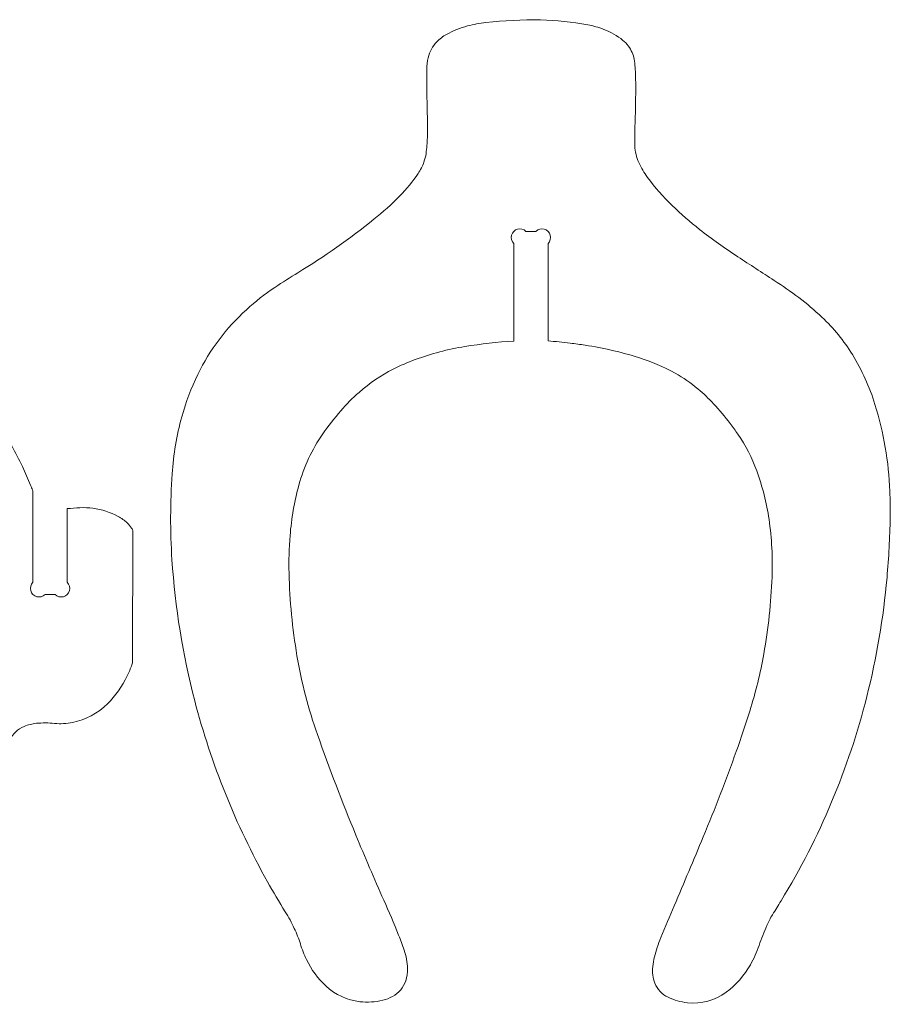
# Model space of a CAD drawing. Header units: centimetres. Extents: x -10 to 15.9, y -10.7 to 11.5.
# Tile 41 of 47: x -0.3 to 2.7, y 8.2 to 11.5. Entities that reach past the tile are written whole.
import ezdxf

# ---------------------------------------------------------------- set-up
doc = ezdxf.new("R2010")
doc.units = ezdxf.units.CM
doc.header["$MEASUREMENT"] = 0
doc.layers.add('Layer 1', color=7, linetype='Continuous')

msp = doc.modelspace()

# ---------------------------------------------------------------- linework, layer by layer
at = {"layer": 'Layer 1', "color": 18, "lineweight": 9}
for points, knots in [([(1.49814, 10.44386), (1.49814, 10.44386), (1.49814, 10.77283), (1.49814, 10.77283), (1.49814, 10.77283), (1.50545, 10.78014), (1.50831, 10.79081), (1.50563, 10.8008), (1.50563, 10.8008), (1.50295, 10.81079), (1.49515, 10.8186), (1.48515, 10.82128), (1.48515, 10.82128), (1.47516, 10.82395), (1.4645, 10.8211), (1.45718, 10.81378), (1.45718, 10.81378), (1.45718, 10.81378), (1.42325, 10.81378), (1.42325, 10.81378), (1.42325, 10.81378), (1.41594, 10.8211), (1.40528, 10.82395), (1.39528, 10.82128), (1.39528, 10.82128), (1.38529, 10.8186), (1.37748, 10.81079), (1.37481, 10.8008), (1.37481, 10.8008), (1.37213, 10.79081), (1.37498, 10.78014), (1.3823, 10.77283), (1.3823, 10.77283), (1.3823, 10.77283), (1.38229, 10.44339), (1.38229, 10.44339), (1.38229, 10.44339), (1.327, 10.43981), (1.27191, 10.43356), (1.21721, 10.42467), (1.21721, 10.42467), (1.16016, 10.4154), (1.10414, 10.40074), (1.04986, 10.38087), (1.04986, 10.38087), (1.02435, 10.37154), (0.99942, 10.3607), (0.97519, 10.34842), (0.97519, 10.34842), (0.9336, 10.32733), (0.89491, 10.301), (0.86003, 10.27005), (0.86003, 10.27005), (0.83813, 10.25061), (0.81749, 10.22981), (0.79823, 10.20777), (0.79823, 10.20777), (0.77641, 10.1828), (0.75601, 10.15664), (0.73712, 10.1294), (0.73712, 10.1294), (0.70073, 10.07693), (0.67356, 10.01865), (0.65676, 9.95705), (0.65676, 9.95705), (0.64153, 9.90114), (0.63155, 9.84395), (0.62698, 9.78618), (0.62698, 9.78618), (0.62362, 9.74385), (0.62246, 9.70137), (0.6235, 9.65891), (0.6235, 9.65891), (0.62577, 9.56564), (0.63472, 9.47267), (0.65028, 9.38069), (0.65028, 9.38069), (0.66562, 9.29006), (0.68873, 9.20093), (0.71937, 9.11426), (0.71937, 9.11426), (0.75977, 8.99997), (0.8031, 8.88674), (0.84931, 8.77467), (0.84931, 8.77467), (0.87966, 8.70109), (0.91101, 8.62793), (0.94337, 8.55521), (0.94337, 8.55521), (0.96079, 8.51605), (0.97751, 8.47658), (0.9935, 8.43682), (0.9935, 8.43682), (1.00023, 8.42009), (1.00654, 8.4032), (1.01243, 8.38616), (1.01243, 8.38616), (1.01927, 8.36633), (1.02299, 8.34555), (1.02345, 8.32458), (1.02345, 8.32458), (1.02376, 8.31042), (1.02172, 8.2963), (1.01742, 8.2828), (1.01742, 8.2828), (1.01019, 8.26008), (0.99437, 8.24107), (0.97336, 8.2298), (0.97336, 8.2298), (0.96286, 8.22418), (0.9517, 8.21991), (0.94013, 8.21709), (0.94013, 8.21709), (0.9148, 8.21092), (0.88858, 8.20927), (0.86268, 8.2122), (0.86268, 8.2122), (0.81997, 8.21704), (0.77994, 8.23551), (0.74852, 8.26484), (0.74852, 8.26484), (0.72114, 8.29041), (0.69868, 8.32082), (0.6823, 8.35451), (0.6823, 8.35451), (0.67404, 8.37149), (0.66713, 8.38908), (0.66163, 8.40713), (0.66163, 8.40713), (0.65613, 8.42518), (0.6493, 8.4428), (0.64121, 8.45985), (0.64121, 8.45985), (0.63211, 8.479), (0.62194, 8.49762), (0.61074, 8.51562), (0.61074, 8.51562), (0.58995, 8.54903), (0.56995, 8.58292), (0.55076, 8.61727), (0.55076, 8.61727), (0.44325, 8.80968), (0.36066, 9.01504), (0.30503, 9.22831), (0.30503, 9.22831), (0.26432, 9.38436), (0.23857, 9.54395), (0.22813, 9.70488), (0.22813, 9.70488), (0.22188, 9.80134), (0.22207, 9.89812), (0.22869, 9.99456), (0.22869, 9.99456), (0.23316, 10.05976), (0.24407, 10.12437), (0.26126, 10.18743), (0.26126, 10.18743), (0.27471, 10.2368), (0.29282, 10.2848), (0.31534, 10.33075), (0.31534, 10.33075), (0.35575, 10.41326), (0.41143, 10.4874), (0.47939, 10.54922), (0.47939, 10.54922), (0.50961, 10.57672), (0.54186, 10.6019), (0.57587, 10.62454), (0.57587, 10.62454), (0.60145, 10.64158), (0.62736, 10.65813), (0.65358, 10.67418), (0.65358, 10.67418), (0.74282, 10.72881), (0.82853, 10.78897), (0.91023, 10.85434), (0.91023, 10.85434), (0.94084, 10.87883), (0.96991, 10.90517), (0.99729, 10.93321), (0.99729, 10.93321), (1.02018, 10.95666), (1.04095, 10.98208), (1.05936, 11.00918), (1.05936, 11.00918), (1.0675, 11.02116), (1.0741, 11.03411), (1.07901, 11.04773), (1.07901, 11.04773), (1.08239, 11.05709), (1.08478, 11.06677), (1.08616, 11.07663), (1.08616, 11.07663), (1.08866, 11.09451), (1.09015, 11.11252), (1.09061, 11.13057), (1.09061, 11.13057), (1.09129, 11.15746), (1.09123, 11.18435), (1.09044, 11.21123), (1.09044, 11.21123), (1.08897, 11.26113), (1.0885, 11.31107), (1.08903, 11.361), (1.08903, 11.361), (1.08917, 11.37421), (1.09066, 11.38737), (1.09349, 11.40027), (1.09349, 11.40027), (1.09788, 11.42034), (1.10784, 11.43876), (1.12221, 11.45343), (1.12221, 11.45343), (1.13204, 11.46346), (1.14324, 11.47204), (1.15548, 11.47893), (1.15548, 11.47893), (1.17775, 11.49146), (1.20157, 11.50104), (1.22631, 11.50743), (1.22631, 11.50743), (1.24668, 11.5127), (1.2674, 11.5165), (1.28831, 11.51883), (1.28831, 11.51883), (1.34955, 11.52563), (1.41116, 11.52852), (1.47276, 11.52749), (1.47276, 11.52749), (1.52623, 11.5266), (1.57954, 11.5212), (1.6321, 11.51134), (1.6321, 11.51134), (1.65068, 11.50785), (1.66892, 11.5027), (1.68659, 11.49594), (1.68659, 11.49594), (1.70989, 11.48704), (1.73163, 11.47446), (1.75097, 11.45871), (1.75097, 11.45871), (1.76445, 11.44772), (1.77521, 11.43375), (1.78239, 11.4179), (1.78239, 11.4179), (1.78566, 11.41067), (1.78791, 11.40301), (1.78906, 11.39516), (1.78906, 11.39516), (1.79175, 11.3768), (1.79335, 11.35829), (1.79384, 11.33974), (1.79384, 11.33974), (1.79437, 11.31962), (1.7945, 11.29948), (1.79423, 11.27935), (1.79423, 11.27935), (1.79365, 11.2365), (1.79266, 11.19365), (1.79128, 11.15081), (1.79128, 11.15081), (1.79075, 11.13469), (1.79081, 11.11856), (1.79144, 11.10245), (1.79144, 11.10245), (1.79221, 11.08291), (1.79674, 11.06371), (1.8048, 11.04589), (1.8048, 11.04589), (1.81277, 11.02825), (1.82262, 11.01153), (1.83418, 10.996), (1.83418, 10.996), (1.8593, 10.96226), (1.88708, 10.93058), (1.91725, 10.90126), (1.91725, 10.90126), (1.94674, 10.87258), (1.97777, 10.84553), (2.01018, 10.8202), (2.01018, 10.8202), (2.05187, 10.78763), (2.0949, 10.75682), (2.13917, 10.72786), (2.13917, 10.72786), (2.17993, 10.70119), (2.22077, 10.67466), (2.2617, 10.64826), (2.2617, 10.64826), (2.29017, 10.62989), (2.31796, 10.61047), (2.34499, 10.59004), (2.34499, 10.59004), (2.3722, 10.56947), (2.3983, 10.54746), (2.42316, 10.5241), (2.42316, 10.5241), (2.46302, 10.48666), (2.49768, 10.44404), (2.52622, 10.39739), (2.52622, 10.39739), (2.55843, 10.34472), (2.58402, 10.28826), (2.6024, 10.22931), (2.6024, 10.22931), (2.63204, 10.1342), (2.64898, 10.03557), (2.65277, 9.93601), (2.65277, 9.93601), (2.6539, 9.90633), (2.65421, 9.87662), (2.65371, 9.84692), (2.65371, 9.84692), (2.65258, 9.77931), (2.64902, 9.71175), (2.64304, 9.64439), (2.64304, 9.64439), (2.63102, 9.50879), (2.60822, 9.37434), (2.57489, 9.24235), (2.57489, 9.24235), (2.5135, 8.99924), (2.41581, 8.7667), (2.28521, 8.55267), (2.28521, 8.55267), (2.2757, 8.53709), (2.26614, 8.52156), (2.25652, 8.50605), (2.25652, 8.50605), (2.24921, 8.49427), (2.24274, 8.48198), (2.23716, 8.46928), (2.23716, 8.46928), (2.22752, 8.44733), (2.21882, 8.42498), (2.21107, 8.40229), (2.21107, 8.40229), (2.2033, 8.37957), (2.19343, 8.35762), (2.18158, 8.33673), (2.18158, 8.33673), (2.16101, 8.30049), (2.13314, 8.26889), (2.09974, 8.24396), (2.09974, 8.24396), (2.06235, 8.21603), (2.01569, 8.20338), (1.96931, 8.20857), (1.96931, 8.20857), (1.94647, 8.21113), (1.92419, 8.21744), (1.90339, 8.22723), (1.90339, 8.22723), (1.88312, 8.23677), (1.8672, 8.25364), (1.85884, 8.27443), (1.85884, 8.27443), (1.85166, 8.29232), (1.84924, 8.31178), (1.85184, 8.33089), (1.85184, 8.33089), (1.85484, 8.3529), (1.85994, 8.37458), (1.86708, 8.39562), (1.86708, 8.39562), (1.87084, 8.40673), (1.87494, 8.41772), (1.87936, 8.42858), (1.87936, 8.42858), (1.89401, 8.4646), (1.90898, 8.50049), (1.92427, 8.53624), (1.92427, 8.53624), (1.95736, 8.61359), (1.99005, 8.69111), (2.02235, 8.7688), (2.02235, 8.7688), (2.06197, 8.86409), (2.09916, 8.96037), (2.13388, 9.05756), (2.13388, 9.05756), (2.14997, 9.10262), (2.16523, 9.14797), (2.17963, 9.1936), (2.17963, 9.1936), (2.19964, 9.25701), (2.21549, 9.32165), (2.22708, 9.38712), (2.22708, 9.38712), (2.24224, 9.47277), (2.25152, 9.55934), (2.25486, 9.64625), (2.25486, 9.64625), (2.25736, 9.71139), (2.2539, 9.7766), (2.24452, 9.8411), (2.24452, 9.8411), (2.2364, 9.8969), (2.22255, 9.95171), (2.20319, 10.00467), (2.20319, 10.00467), (2.18714, 10.04855), (2.16569, 10.09026), (2.13932, 10.12883), (2.13932, 10.12883), (2.13098, 10.14102), (2.12231, 10.15299), (2.11333, 10.16471), (2.11333, 10.16471), (2.09569, 10.18772), (2.07703, 10.20991), (2.05737, 10.23122), (2.05737, 10.23122), (2.04087, 10.24912), (2.02323, 10.26593), (2.00455, 10.28155), (2.00455, 10.28155), (1.98059, 10.30159), (1.9548, 10.31932), (1.92751, 10.33452), (1.92751, 10.33452), (1.88825, 10.35638), (1.84686, 10.37414), (1.80397, 10.38752), (1.80397, 10.38752), (1.74501, 10.40592), (1.68477, 10.41989), (1.62373, 10.42931), (1.62373, 10.42931), (1.60689, 10.43191), (1.59, 10.43419), (1.57308, 10.43615), (1.57308, 10.43615), (1.54813, 10.43904), (1.52315, 10.44161), (1.49814, 10.44386)], [0, 0, 0, 0, 0.0090909, 0.0090909, 0.0090909, 0.0090909, 0.0181818, 0.0181818, 0.0181818, 0.0181818, 0.0272727, 0.0272727, 0.0272727, 0.0272727, 0.0363636, 0.0363636, 0.0363636, 0.0363636, 0.0454545, 0.0454545, 0.0454545, 0.0454545, 0.0545455, 0.0545455, 0.0545455, 0.0545455, 0.0636364, 0.0636364, 0.0636364, 0.0636364, 0.0727273, 0.0727273, 0.0727273, 0.0727273, 0.0818182, 0.0818182, 0.0818182, 0.0818182, 0.0909091, 0.0909091, 0.0909091, 0.0909091, 0.1, 0.1, 0.1, 0.1, 0.1090909, 0.1090909, 0.1090909, 0.1090909, 0.1181818, 0.1181818, 0.1181818, 0.1181818, 0.1272727, 0.1272727, 0.1272727, 0.1272727, 0.1363636, 0.1363636, 0.1363636, 0.1363636, 0.1454545, 0.1454545, 0.1454545, 0.1454545, 0.1545455, 0.1545455, 0.1545455, 0.1545455, 0.1636364, 0.1636364, 0.1636364, 0.1636364, 0.1727273, 0.1727273, 0.1727273, 0.1727273, 0.1818182, 0.1818182, 0.1818182, 0.1818182, 0.1909091, 0.1909091, 0.1909091, 0.1909091, 0.2, 0.2, 0.2, 0.2, 0.2090909, 0.2090909, 0.2090909, 0.2090909, 0.2181818, 0.2181818, 0.2181818, 0.2181818, 0.2272727, 0.2272727, 0.2272727, 0.2272727, 0.2363636, 0.2363636, 0.2363636, 0.2363636, 0.2454545, 0.2454545, 0.2454545, 0.2454545, 0.2545455, 0.2545455, 0.2545455, 0.2545455, 0.2636364, 0.2636364, 0.2636364, 0.2636364, 0.2727273, 0.2727273, 0.2727273, 0.2727273, 0.2818182, 0.2818182, 0.2818182, 0.2818182, 0.2909091, 0.2909091, 0.2909091, 0.2909091, 0.3, 0.3, 0.3, 0.3, 0.3090909, 0.3090909, 0.3090909, 0.3090909, 0.3181818, 0.3181818, 0.3181818, 0.3181818, 0.3272727, 0.3272727, 0.3272727, 0.3272727, 0.3363636, 0.3363636, 0.3363636, 0.3363636, 0.3454545, 0.3454545, 0.3454545, 0.3454545, 0.3545455, 0.3545455, 0.3545455, 0.3545455, 0.3636364, 0.3636364, 0.3636364, 0.3636364, 0.3727273, 0.3727273, 0.3727273, 0.3727273, 0.3818182, 0.3818182, 0.3818182, 0.3818182, 0.3909091, 0.3909091, 0.3909091, 0.3909091, 0.4, 0.4, 0.4, 0.4, 0.4090909, 0.4090909, 0.4090909, 0.4090909, 0.4181818, 0.4181818, 0.4181818, 0.4181818, 0.4272727, 0.4272727, 0.4272727, 0.4272727, 0.4363636, 0.4363636, 0.4363636, 0.4363636, 0.4454545, 0.4454545, 0.4454545, 0.4454545, 0.4545455, 0.4545455, 0.4545455, 0.4545455, 0.4636364, 0.4636364, 0.4636364, 0.4636364, 0.4727273, 0.4727273, 0.4727273, 0.4727273, 0.4818182, 0.4818182, 0.4818182, 0.4818182, 0.4909091, 0.4909091, 0.4909091, 0.4909091, 0.5, 0.5, 0.5, 0.5, 0.5090909, 0.5090909, 0.5090909, 0.5090909, 0.5181818, 0.5181818, 0.5181818, 0.5181818, 0.5272727, 0.5272727, 0.5272727, 0.5272727, 0.5363636, 0.5363636, 0.5363636, 0.5363636, 0.5454545, 0.5454545, 0.5454545, 0.5454545, 0.5545455, 0.5545455, 0.5545455, 0.5545455, 0.5636364, 0.5636364, 0.5636364, 0.5636364, 0.5727273, 0.5727273, 0.5727273, 0.5727273, 0.5818182, 0.5818182, 0.5818182, 0.5818182, 0.5909091, 0.5909091, 0.5909091, 0.5909091, 0.6, 0.6, 0.6, 0.6, 0.6090909, 0.6090909, 0.6090909, 0.6090909, 0.6181818, 0.6181818, 0.6181818, 0.6181818, 0.6272727, 0.6272727, 0.6272727, 0.6272727, 0.6363636, 0.6363636, 0.6363636, 0.6363636, 0.6454545, 0.6454545, 0.6454545, 0.6454545, 0.6545455, 0.6545455, 0.6545455, 0.6545455, 0.6636364, 0.6636364, 0.6636364, 0.6636364, 0.6727273, 0.6727273, 0.6727273, 0.6727273, 0.6818182, 0.6818182, 0.6818182, 0.6818182, 0.6909091, 0.6909091, 0.6909091, 0.6909091, 0.7, 0.7, 0.7, 0.7, 0.7090909, 0.7090909, 0.7090909, 0.7090909, 0.7181818, 0.7181818, 0.7181818, 0.7181818, 0.7272727, 0.7272727, 0.7272727, 0.7272727, 0.7363636, 0.7363636, 0.7363636, 0.7363636, 0.7454545, 0.7454545, 0.7454545, 0.7454545, 0.7545455, 0.7545455, 0.7545455, 0.7545455, 0.7636364, 0.7636364, 0.7636364, 0.7636364, 0.7727273, 0.7727273, 0.7727273, 0.7727273, 0.7818182, 0.7818182, 0.7818182, 0.7818182, 0.7909091, 0.7909091, 0.7909091, 0.7909091, 0.8, 0.8, 0.8, 0.8, 0.8090909, 0.8090909, 0.8090909, 0.8090909, 0.8181818, 0.8181818, 0.8181818, 0.8181818, 0.8272727, 0.8272727, 0.8272727, 0.8272727, 0.8363636, 0.8363636, 0.8363636, 0.8363636, 0.8454545, 0.8454545, 0.8454545, 0.8454545, 0.8545455, 0.8545455, 0.8545455, 0.8545455, 0.8636364, 0.8636364, 0.8636364, 0.8636364, 0.8727273, 0.8727273, 0.8727273, 0.8727273, 0.8818182, 0.8818182, 0.8818182, 0.8818182, 0.8909091, 0.8909091, 0.8909091, 0.8909091, 0.9, 0.9, 0.9, 0.9, 0.9090909, 0.9090909, 0.9090909, 0.9090909, 0.9181818, 0.9181818, 0.9181818, 0.9181818, 0.9272727, 0.9272727, 0.9272727, 0.9272727, 0.9363636, 0.9363636, 0.9363636, 0.9363636, 0.9454545, 0.9454545, 0.9454545, 0.9454545, 0.9545455, 0.9545455, 0.9545455, 0.9545455, 0.9636364, 0.9636364, 0.9636364, 0.9636364, 0.9727273, 0.9727273, 0.9727273, 0.9727273, 0.9818182, 0.9818182, 0.9818182, 0.9818182, 1, 1, 1, 1]), ([(-2.6551, 9.87928), (-2.6551, 9.87928), (-2.65512, 9.63874), (-2.65512, 9.63874), (-2.65512, 9.63874), (-2.66243, 9.63143), (-2.66529, 9.62077), (-2.66261, 9.61077), (-2.66261, 9.61077), (-2.65994, 9.60078), (-2.65213, 9.59297), (-2.64214, 9.59029), (-2.64214, 9.59029), (-2.63214, 9.58762), (-2.62148, 9.59047), (-2.61416, 9.59779), (-2.61416, 9.59779), (-2.61416, 9.59779), (-2.58025, 9.59779), (-2.58025, 9.59779), (-2.58025, 9.59779), (-2.57293, 9.59047), (-2.56227, 9.58762), (-2.55227, 9.59029), (-2.55227, 9.59029), (-2.54228, 9.59297), (-2.53447, 9.60078), (-2.5318, 9.61078), (-2.5318, 9.61078), (-2.52912, 9.62077), (-2.53198, 9.63143), (-2.5393, 9.63875), (-2.5393, 9.63875), (-2.5393, 9.63875), (-2.53936, 9.91494), (-2.53936, 9.91494), (-2.53936, 9.91494), (-2.53936, 9.91494), (-2.51735, 9.95454), (-2.51735, 9.95454), (-2.51735, 9.95454), (-2.50705, 9.97329), (-2.49696, 9.99214), (-2.48707, 10.0111), (-2.48707, 10.0111), (-2.47717, 10.03006), (-2.4667, 10.04872), (-2.45567, 10.06705), (-2.45567, 10.06705), (-2.42105, 10.12457), (-2.38187, 10.17923), (-2.33851, 10.23049), (-2.33851, 10.23049), (-2.29671, 10.27991), (-2.25293, 10.32763), (-2.20727, 10.37352), (-2.20727, 10.37352), (-2.1771, 10.40384), (-2.14658, 10.43382), (-2.11573, 10.46345), (-2.11573, 10.46345), (-2.05842, 10.51849), (-2.00233, 10.57477), (-1.9475, 10.63228), (-1.9475, 10.63228), (-1.90152, 10.6805), (-1.85715, 10.73023), (-1.81445, 10.78139), (-1.81445, 10.78139), (-1.79251, 10.80769), (-1.77229, 10.83537), (-1.75391, 10.86427), (-1.75391, 10.86427), (-1.73905, 10.88763), (-1.7275, 10.91294), (-1.71959, 10.93948), (-1.71959, 10.93948), (-1.71387, 10.95866), (-1.7089, 10.97806), (-1.70469, 10.99763), (-1.70469, 10.99763), (-1.69185, 11.05727), (-1.67884, 11.11688), (-1.66565, 11.17646), (-1.66565, 11.17646), (-1.66258, 11.19034), (-1.65933, 11.20419), (-1.65591, 11.21799), (-1.65591, 11.21799), (-1.65477, 11.22261), (-1.65339, 11.22716), (-1.65179, 11.23163), (-1.65179, 11.23163), (-1.65032, 11.23572), (-1.64835, 11.23961), (-1.64593, 11.24322), (-1.64593, 11.24322), (-1.63814, 11.25481), (-1.62783, 11.2645), (-1.61578, 11.27157), (-1.61578, 11.27157), (-1.59796, 11.28202), (-1.57866, 11.28973), (-1.55855, 11.29446), (-1.55855, 11.29446), (-1.54117, 11.29854), (-1.52344, 11.30096), (-1.5056, 11.3017), (-1.5056, 11.3017), (-1.43859, 11.30448), (-1.37149, 11.30475), (-1.30446, 11.30251), (-1.30446, 11.30251), (-1.27337, 11.30147), (-1.24233, 11.29901), (-1.21146, 11.29515), (-1.21146, 11.29515), (-1.18845, 11.29228), (-1.16603, 11.28576), (-1.14507, 11.27584), (-1.14507, 11.27584), (-1.13021, 11.26882), (-1.11664, 11.25934), (-1.10492, 11.2478), (-1.10492, 11.2478), (-1.09141, 11.2345), (-1.08205, 11.21755), (-1.07798, 11.19903), (-1.07798, 11.19903), (-1.07674, 11.1934), (-1.07606, 11.18766), (-1.07596, 11.1819), (-1.07596, 11.1819), (-1.07553, 11.15891), (-1.07402, 11.13595), (-1.07142, 11.11311), (-1.07142, 11.11311), (-1.06473, 11.05421), (-1.0528, 10.99604), (-1.03578, 10.93926), (-1.03578, 10.93926), (-1.02693, 10.90975), (-1.01504, 10.88125), (-1.0003, 10.85421), (-1.0003, 10.85421), (-0.98565, 10.82734), (-0.96855, 10.80188), (-0.94921, 10.77816), (-0.94921, 10.77816), (-0.8997, 10.71744), (-0.84423, 10.66186), (-0.78359, 10.61224), (-0.78359, 10.61224), (-0.76676, 10.59846), (-0.74979, 10.58484), (-0.7327, 10.57139), (-0.7327, 10.57139), (-0.71561, 10.55793), (-0.69884, 10.54407), (-0.68241, 10.5298), (-0.68241, 10.5298), (-0.59375, 10.45282), (-0.51228, 10.3679), (-0.43903, 10.27613), (-0.43903, 10.27613), (-0.39204, 10.21726), (-0.34991, 10.15466), (-0.31306, 10.08897), (-0.31306, 10.08897), (-0.30036, 10.06633), (-0.28838, 10.04328), (-0.27715, 10.01987), (-0.27715, 10.01987), (-0.26717, 9.99907), (-0.25795, 9.97792), (-0.24949, 9.95646), (-0.24949, 9.95646), (-0.24728, 9.95086), (-0.24504, 9.94527), (-0.24278, 9.9397), (-0.24278, 9.9397), (-0.24221, 9.9383), (-0.24178, 9.93685), (-0.24151, 9.93536), (-0.24151, 9.93536), (-0.24151, 9.93536), (-0.24154, 9.62846), (-0.24154, 9.62846), (-0.24154, 9.62846), (-0.24886, 9.62115), (-0.25172, 9.61048), (-0.24904, 9.60049), (-0.24904, 9.60049), (-0.24636, 9.5905), (-0.23856, 9.58269), (-0.22856, 9.58001), (-0.22856, 9.58001), (-0.21857, 9.57733), (-0.20791, 9.58019), (-0.20059, 9.5875), (-0.20059, 9.5875), (-0.20059, 9.5875), (-0.16667, 9.5875), (-0.16667, 9.5875), (-0.16667, 9.5875), (-0.15935, 9.58019), (-0.14869, 9.57733), (-0.1387, 9.58001), (-0.1387, 9.58001), (-0.1287, 9.58269), (-0.1209, 9.59049), (-0.11822, 9.60049), (-0.11822, 9.60049), (-0.11554, 9.61048), (-0.1184, 9.62114), (-0.12571, 9.62846), (-0.12571, 9.62846), (-0.12571, 9.62846), (-0.12572, 9.87749), (-0.12572, 9.87749), (-0.12572, 9.87749), (-0.11136, 9.87852), (-0.09699, 9.87944), (-0.08262, 9.88025), (-0.08262, 9.88025), (-0.06804, 9.88106), (-0.05341, 9.88046), (-0.03894, 9.87846), (-0.03894, 9.87846), (-0.00915, 9.87433), (0.01971, 9.86508), (0.04635, 9.85114), (0.04635, 9.85114), (0.05764, 9.84523), (0.06805, 9.83776), (0.07726, 9.82896), (0.07726, 9.82896), (0.08279, 9.82368), (0.08768, 9.81776), (0.09182, 9.81134), (0.09182, 9.81134), (0.09405, 9.80789), (0.09548, 9.80398), (0.09601, 9.79991), (0.09601, 9.79991), (0.09601, 9.79991), (0.09535, 9.36223), (0.09535, 9.36223), (0.09535, 9.36223), (0.0949, 9.3581), (0.09397, 9.35403), (0.09259, 9.35011), (0.09259, 9.35011), (0.08806, 9.3373), (0.08284, 9.32475), (0.07697, 9.3125), (0.07697, 9.3125), (0.06018, 9.27745), (0.03748, 9.24553), (0.00989, 9.21816), (0.00989, 9.21816), (-0.02232, 9.18619), (-0.06316, 9.16428), (-0.1076, 9.1551), (-0.1076, 9.1551), (-0.12764, 9.15096), (-0.14821, 9.14993), (-0.16856, 9.15206), (-0.16856, 9.15206), (-0.18885, 9.15418), (-0.2093, 9.15425), (-0.2296, 9.15227), (-0.2296, 9.15227), (-0.24394, 9.15088), (-0.258, 9.14743), (-0.27135, 9.14204), (-0.27135, 9.14204), (-0.29258, 9.13346), (-0.30966, 9.11704), (-0.31906, 9.09617), (-0.31906, 9.09617), (-0.32126, 9.09127), (-0.32317, 9.08625), (-0.32477, 9.08112), (-0.32477, 9.08112), (-0.33342, 9.0535), (-0.34176, 9.02578), (-0.34979, 8.99797), (-0.34979, 8.99797), (-0.36145, 8.95764), (-0.37341, 8.9174), (-0.38568, 8.87725), (-0.38568, 8.87725), (-0.40107, 8.8269), (-0.41828, 8.77711), (-0.43726, 8.728), (-0.43726, 8.728), (-0.45299, 8.68733), (-0.46982, 8.64709), (-0.48775, 8.60734), (-0.48775, 8.60734), (-0.50302, 8.57348), (-0.51937, 8.54012), (-0.53678, 8.50731), (-0.53678, 8.50731), (-0.55573, 8.4716), (-0.57757, 8.4375), (-0.60209, 8.40535), (-0.60209, 8.40535), (-0.64412, 8.35022), (-0.69569, 8.30305), (-0.75432, 8.26607), (-0.75432, 8.26607), (-0.77789, 8.2512), (-0.80257, 8.23814), (-0.82812, 8.22701), (-0.82812, 8.22701), (-0.83782, 8.22278), (-0.84829, 8.22057), (-0.85887, 8.22051), (-0.85887, 8.22051), (-0.87635, 8.2204), (-0.89261, 8.22954), (-0.90163, 8.24451), (-0.90163, 8.24451), (-0.90758, 8.25441), (-0.91188, 8.26523), (-0.91434, 8.27652), (-0.91434, 8.27652), (-0.91784, 8.29258), (-0.91859, 8.30913), (-0.91656, 8.32545), (-0.91656, 8.32545), (-0.91384, 8.34737), (-0.91005, 8.36914), (-0.90523, 8.39068), (-0.90523, 8.39068), (-0.89247, 8.44765), (-0.87796, 8.5042), (-0.86173, 8.56027), (-0.86173, 8.56027), (-0.84834, 8.60654), (-0.83322, 8.6523), (-0.81642, 8.69744), (-0.81642, 8.69744), (-0.81016, 8.71426), (-0.80375, 8.73103), (-0.79719, 8.74774), (-0.79719, 8.74774), (-0.79064, 8.76445), (-0.7845, 8.78132), (-0.77877, 8.79834), (-0.77877, 8.79834), (-0.76764, 8.83144), (-0.7575, 8.86486), (-0.74834, 8.89857), (-0.74834, 8.89857), (-0.73012, 8.96562), (-0.71354, 9.03309), (-0.69862, 9.10095), (-0.69862, 9.10095), (-0.68209, 9.17609), (-0.66903, 9.25195), (-0.65948, 9.32829), (-0.65948, 9.32829), (-0.65156, 9.39156), (-0.64716, 9.45521), (-0.6463, 9.51897), (-0.6463, 9.51897), (-0.64559, 9.57211), (-0.6491, 9.62521), (-0.65682, 9.67779), (-0.65682, 9.67779), (-0.67043, 9.77053), (-0.69916, 9.86037), (-0.74189, 9.94379), (-0.74189, 9.94379), (-0.75616, 9.97164), (-0.77198, 9.99865), (-0.78929, 10.02471), (-0.78929, 10.02471), (-0.81718, 10.0667), (-0.85081, 10.10456), (-0.88921, 10.13721), (-0.88921, 10.13721), (-0.93655, 10.17746), (-0.98993, 10.20997), (-1.04742, 10.23354), (-1.04742, 10.23354), (-1.11561, 10.2615), (-1.1872, 10.28029), (-1.26034, 10.2894), (-1.26034, 10.2894), (-1.26623, 10.29013), (-1.27213, 10.29078), (-1.27804, 10.29133), (-1.27804, 10.29133), (-1.2894, 10.29239), (-1.30076, 10.29335), (-1.31213, 10.29423), (-1.31213, 10.29423), (-1.31213, 10.29423), (-1.31213, 10.63578), (-1.31213, 10.63578), (-1.31213, 10.63578), (-1.30481, 10.6431), (-1.30196, 10.65376), (-1.30464, 10.66376), (-1.30464, 10.66376), (-1.30731, 10.67375), (-1.31512, 10.68156), (-1.32511, 10.68423), (-1.32511, 10.68423), (-1.33511, 10.68691), (-1.34577, 10.68405), (-1.35308, 10.67674), (-1.35308, 10.67674), (-1.35308, 10.67674), (-1.38701, 10.67674), (-1.38701, 10.67674), (-1.38701, 10.67674), (-1.39433, 10.68405), (-1.40499, 10.68691), (-1.41498, 10.68423), (-1.41498, 10.68423), (-1.42498, 10.68156), (-1.43278, 10.67375), (-1.43546, 10.66376), (-1.43546, 10.66376), (-1.43814, 10.65376), (-1.43528, 10.6431), (-1.42797, 10.63578), (-1.42797, 10.63578), (-1.42797, 10.63578), (-1.42797, 10.29115), (-1.42797, 10.29115), (-1.42797, 10.29115), (-1.45302, 10.29014), (-1.47804, 10.28835), (-1.50298, 10.28579), (-1.50298, 10.28579), (-1.53074, 10.28293), (-1.55842, 10.2793), (-1.58597, 10.2749), (-1.58597, 10.2749), (-1.63574, 10.26695), (-1.68402, 10.2516), (-1.72925, 10.22936), (-1.72925, 10.22936), (-1.81736, 10.18601), (-1.89286, 10.12084), (-1.94858, 10.03999), (-1.94858, 10.03999), (-1.97825, 9.99695), (-2.00261, 9.9505), (-2.02115, 9.90162), (-2.02115, 9.90162), (-2.03506, 9.86494), (-2.04574, 9.82712), (-2.05308, 9.78858), (-2.05308, 9.78858), (-2.06354, 9.73364), (-2.06991, 9.67801), (-2.07214, 9.62213), (-2.07214, 9.62213), (-2.07628, 9.51867), (-2.0735, 9.41506), (-2.06381, 9.31197), (-2.06381, 9.31197), (-2.05884, 9.25905), (-2.0525, 9.20627), (-2.04479, 9.15368), (-2.04479, 9.15368), (-2.03651, 9.09718), (-2.02687, 9.04088), (-2.01587, 8.98485), (-2.01587, 8.98485), (-2.00663, 8.93777), (-1.99588, 8.891), (-1.98363, 8.84462), (-1.98363, 8.84462), (-1.97654, 8.8178), (-1.96797, 8.7914), (-1.95795, 8.76553), (-1.95795, 8.76553), (-1.94124, 8.72239), (-1.92418, 8.67939), (-1.90678, 8.63653), (-1.90678, 8.63653), (-1.88938, 8.59365), (-1.8736, 8.55012), (-1.8595, 8.50605), (-1.8595, 8.50605), (-1.84451, 8.45919), (-1.83237, 8.41145), (-1.82318, 8.36312), (-1.82318, 8.36312), (-1.81901, 8.34122), (-1.81783, 8.31886), (-1.81966, 8.29665), (-1.81966, 8.29665), (-1.8207, 8.28404), (-1.82369, 8.27166), (-1.82853, 8.25996), (-1.82853, 8.25996), (-1.83591, 8.24211), (-1.85137, 8.22883), (-1.87013, 8.22423), (-1.87013, 8.22423), (-1.88383, 8.22087), (-1.89807, 8.22029), (-1.912, 8.2225), (-1.912, 8.2225), (-1.93116, 8.22554), (-1.94978, 8.23132), (-1.96729, 8.23967), (-1.96729, 8.23967), (-1.98524, 8.24822), (-2.00219, 8.25875), (-2.01782, 8.27104), (-2.01782, 8.27104), (-2.04151, 8.28969), (-2.06382, 8.31004), (-2.08455, 8.33193), (-2.08455, 8.33193), (-2.12662, 8.37637), (-2.16457, 8.42455), (-2.19792, 8.47586), (-2.19792, 8.47586), (-2.23874, 8.53867), (-2.27484, 8.60444), (-2.30593, 8.6726), (-2.30593, 8.6726), (-2.32995, 8.72527), (-2.35164, 8.77898), (-2.37094, 8.83356), (-2.37094, 8.83356), (-2.39457, 8.9004), (-2.4158, 8.96808), (-2.43458, 9.03644), (-2.43458, 9.03644), (-2.44006, 9.05643), (-2.44538, 9.07647), (-2.45051, 9.09655), (-2.45051, 9.09655), (-2.45444, 9.11192), (-2.46094, 9.12652), (-2.46974, 9.13972), (-2.46974, 9.13972), (-2.47523, 9.14797), (-2.48205, 9.15524), (-2.48993, 9.16125), (-2.48993, 9.16125), (-2.49641, 9.16618), (-2.50382, 9.16974), (-2.51172, 9.1717), (-2.51172, 9.1717), (-2.52524, 9.17508), (-2.53913, 9.17676), (-2.55307, 9.17673), (-2.55307, 9.17673), (-2.57885, 9.17668), (-2.60463, 9.17755), (-2.63035, 9.17936), (-2.63035, 9.17936), (-2.66336, 9.18168), (-2.69607, 9.18725), (-2.728, 9.19597), (-2.728, 9.19597), (-2.7608, 9.20493), (-2.79149, 9.22036), (-2.81824, 9.24135), (-2.81824, 9.24135), (-2.83831, 9.2571), (-2.85575, 9.27595), (-2.86989, 9.29718), (-2.86989, 9.29718), (-2.88739, 9.32345), (-2.89814, 9.35364), (-2.9012, 9.38506), (-2.9012, 9.38506), (-2.90207, 9.39395), (-2.90265, 9.40286), (-2.90296, 9.41179), (-2.90296, 9.41179), (-2.90417, 9.4472), (-2.90473, 9.48264), (-2.90461, 9.51807), (-2.90461, 9.51807), (-2.90447, 9.56427), (-2.9029, 9.61046), (-2.8999, 9.65656), (-2.8999, 9.65656), (-2.8975, 9.69354), (-2.89368, 9.73041), (-2.88844, 9.7671), (-2.88844, 9.7671), (-2.88569, 9.78629), (-2.88179, 9.8053), (-2.87675, 9.82402), (-2.87675, 9.82402), (-2.87475, 9.83144), (-2.87161, 9.83851), (-2.86746, 9.84497), (-2.86746, 9.84497), (-2.86342, 9.85123), (-2.85807, 9.85655), (-2.85177, 9.86055), (-2.85177, 9.86055), (-2.83778, 9.86943), (-2.8225, 9.8761), (-2.80647, 9.88032), (-2.80647, 9.88032), (-2.78613, 9.88567), (-2.76516, 9.88831), (-2.74412, 9.88817), (-2.74412, 9.88817), (-2.71424, 9.88797), (-2.68444, 9.88499), (-2.6551, 9.87928)], [0, 0, 0, 0, 0.0064103, 0.0064103, 0.0064103, 0.0064103, 0.0128205, 0.0128205, 0.0128205, 0.0128205, 0.0192308, 0.0192308, 0.0192308, 0.0192308, 0.025641, 0.025641, 0.025641, 0.025641, 0.0320513, 0.0320513, 0.0320513, 0.0320513, 0.0384615, 0.0384615, 0.0384615, 0.0384615, 0.0448718, 0.0448718, 0.0448718, 0.0448718, 0.0512821, 0.0512821, 0.0512821, 0.0512821, 0.0576923, 0.0576923, 0.0576923, 0.0576923, 0.0641026, 0.0641026, 0.0641026, 0.0641026, 0.0705128, 0.0705128, 0.0705128, 0.0705128, 0.0769231, 0.0769231, 0.0769231, 0.0769231, 0.0833333, 0.0833333, 0.0833333, 0.0833333, 0.0897436, 0.0897436, 0.0897436, 0.0897436, 0.0961538, 0.0961538, 0.0961538, 0.0961538, 0.1025641, 0.1025641, 0.1025641, 0.1025641, 0.1089744, 0.1089744, 0.1089744, 0.1089744, 0.1153846, 0.1153846, 0.1153846, 0.1153846, 0.1217949, 0.1217949, 0.1217949, 0.1217949, 0.1282051, 0.1282051, 0.1282051, 0.1282051, 0.1346154, 0.1346154, 0.1346154, 0.1346154, 0.1410256, 0.1410256, 0.1410256, 0.1410256, 0.1474359, 0.1474359, 0.1474359, 0.1474359, 0.1538462, 0.1538462, 0.1538462, 0.1538462, 0.1602564, 0.1602564, 0.1602564, 0.1602564, 0.1666667, 0.1666667, 0.1666667, 0.1666667, 0.1730769, 0.1730769, 0.1730769, 0.1730769, 0.1794872, 0.1794872, 0.1794872, 0.1794872, 0.1858974, 0.1858974, 0.1858974, 0.1858974, 0.1923077, 0.1923077, 0.1923077, 0.1923077, 0.1987179, 0.1987179, 0.1987179, 0.1987179, 0.2051282, 0.2051282, 0.2051282, 0.2051282, 0.2115385, 0.2115385, 0.2115385, 0.2115385, 0.2179487, 0.2179487, 0.2179487, 0.2179487, 0.224359, 0.224359, 0.224359, 0.224359, 0.2307692, 0.2307692, 0.2307692, 0.2307692, 0.2371795, 0.2371795, 0.2371795, 0.2371795, 0.2435897, 0.2435897, 0.2435897, 0.2435897, 0.25, 0.25, 0.25, 0.25, 0.2564103, 0.2564103, 0.2564103, 0.2564103, 0.2628205, 0.2628205, 0.2628205, 0.2628205, 0.2692308, 0.2692308, 0.2692308, 0.2692308, 0.275641, 0.275641, 0.275641, 0.275641, 0.2820513, 0.2820513, 0.2820513, 0.2820513, 0.2884615, 0.2884615, 0.2884615, 0.2884615, 0.2948718, 0.2948718, 0.2948718, 0.2948718, 0.3012821, 0.3012821, 0.3012821, 0.3012821, 0.3076923, 0.3076923, 0.3076923, 0.3076923, 0.3141026, 0.3141026, 0.3141026, 0.3141026, 0.3205128, 0.3205128, 0.3205128, 0.3205128, 0.3269231, 0.3269231, 0.3269231, 0.3269231, 0.3333333, 0.3333333, 0.3333333, 0.3333333, 0.3397436, 0.3397436, 0.3397436, 0.3397436, 0.3461538, 0.3461538, 0.3461538, 0.3461538, 0.3525641, 0.3525641, 0.3525641, 0.3525641, 0.3589744, 0.3589744, 0.3589744, 0.3589744, 0.3653846, 0.3653846, 0.3653846, 0.3653846, 0.3717949, 0.3717949, 0.3717949, 0.3717949, 0.3782051, 0.3782051, 0.3782051, 0.3782051, 0.3846154, 0.3846154, 0.3846154, 0.3846154, 0.3910256, 0.3910256, 0.3910256, 0.3910256, 0.3974359, 0.3974359, 0.3974359, 0.3974359, 0.4038462, 0.4038462, 0.4038462, 0.4038462, 0.4102564, 0.4102564, 0.4102564, 0.4102564, 0.4166667, 0.4166667, 0.4166667, 0.4166667, 0.4230769, 0.4230769, 0.4230769, 0.4230769, 0.4294872, 0.4294872, 0.4294872, 0.4294872, 0.4358974, 0.4358974, 0.4358974, 0.4358974, 0.4423077, 0.4423077, 0.4423077, 0.4423077, 0.4487179, 0.4487179, 0.4487179, 0.4487179, 0.4551282, 0.4551282, 0.4551282, 0.4551282, 0.4615385, 0.4615385, 0.4615385, 0.4615385, 0.4679487, 0.4679487, 0.4679487, 0.4679487, 0.474359, 0.474359, 0.474359, 0.474359, 0.4807692, 0.4807692, 0.4807692, 0.4807692, 0.4871795, 0.4871795, 0.4871795, 0.4871795, 0.4935897, 0.4935897, 0.4935897, 0.4935897, 0.5, 0.5, 0.5, 0.5, 0.5064103, 0.5064103, 0.5064103, 0.5064103, 0.5128205, 0.5128205, 0.5128205, 0.5128205, 0.5192308, 0.5192308, 0.5192308, 0.5192308, 0.525641, 0.525641, 0.525641, 0.525641, 0.5320513, 0.5320513, 0.5320513, 0.5320513, 0.5384615, 0.5384615, 0.5384615, 0.5384615, 0.5448718, 0.5448718, 0.5448718, 0.5448718, 0.5512821, 0.5512821, 0.5512821, 0.5512821, 0.5576923, 0.5576923, 0.5576923, 0.5576923, 0.5641026, 0.5641026, 0.5641026, 0.5641026, 0.5705128, 0.5705128, 0.5705128, 0.5705128, 0.5769231, 0.5769231, 0.5769231, 0.5769231, 0.5833333, 0.5833333, 0.5833333, 0.5833333, 0.5897436, 0.5897436, 0.5897436, 0.5897436, 0.5961538, 0.5961538, 0.5961538, 0.5961538, 0.6025641, 0.6025641, 0.6025641, 0.6025641, 0.6089744, 0.6089744, 0.6089744, 0.6089744, 0.6153846, 0.6153846, 0.6153846, 0.6153846, 0.6217949, 0.6217949, 0.6217949, 0.6217949, 0.6282051, 0.6282051, 0.6282051, 0.6282051, 0.6346154, 0.6346154, 0.6346154, 0.6346154, 0.6410256, 0.6410256, 0.6410256, 0.6410256, 0.6474359, 0.6474359, 0.6474359, 0.6474359, 0.6538462, 0.6538462, 0.6538462, 0.6538462, 0.6602564, 0.6602564, 0.6602564, 0.6602564, 0.6666667, 0.6666667, 0.6666667, 0.6666667, 0.6730769, 0.6730769, 0.6730769, 0.6730769, 0.6794872, 0.6794872, 0.6794872, 0.6794872, 0.6858974, 0.6858974, 0.6858974, 0.6858974, 0.6923077, 0.6923077, 0.6923077, 0.6923077, 0.6987179, 0.6987179, 0.6987179, 0.6987179, 0.7051282, 0.7051282, 0.7051282, 0.7051282, 0.7115385, 0.7115385, 0.7115385, 0.7115385, 0.7179487, 0.7179487, 0.7179487, 0.7179487, 0.724359, 0.724359, 0.724359, 0.724359, 0.7307692, 0.7307692, 0.7307692, 0.7307692, 0.7371795, 0.7371795, 0.7371795, 0.7371795, 0.7435897, 0.7435897, 0.7435897, 0.7435897, 0.75, 0.75, 0.75, 0.75, 0.7564103, 0.7564103, 0.7564103, 0.7564103, 0.7628205, 0.7628205, 0.7628205, 0.7628205, 0.7692308, 0.7692308, 0.7692308, 0.7692308, 0.775641, 0.775641, 0.775641, 0.775641, 0.7820513, 0.7820513, 0.7820513, 0.7820513, 0.7884615, 0.7884615, 0.7884615, 0.7884615, 0.7948718, 0.7948718, 0.7948718, 0.7948718, 0.8012821, 0.8012821, 0.8012821, 0.8012821, 0.8076923, 0.8076923, 0.8076923, 0.8076923, 0.8141026, 0.8141026, 0.8141026, 0.8141026, 0.8205128, 0.8205128, 0.8205128, 0.8205128, 0.8269231, 0.8269231, 0.8269231, 0.8269231, 0.8333333, 0.8333333, 0.8333333, 0.8333333, 0.8397436, 0.8397436, 0.8397436, 0.8397436, 0.8461538, 0.8461538, 0.8461538, 0.8461538, 0.8525641, 0.8525641, 0.8525641, 0.8525641, 0.8589744, 0.8589744, 0.8589744, 0.8589744, 0.8653846, 0.8653846, 0.8653846, 0.8653846, 0.8717949, 0.8717949, 0.8717949, 0.8717949, 0.8782051, 0.8782051, 0.8782051, 0.8782051, 0.8846154, 0.8846154, 0.8846154, 0.8846154, 0.8910256, 0.8910256, 0.8910256, 0.8910256, 0.8974359, 0.8974359, 0.8974359, 0.8974359, 0.9038462, 0.9038462, 0.9038462, 0.9038462, 0.9102564, 0.9102564, 0.9102564, 0.9102564, 0.9166667, 0.9166667, 0.9166667, 0.9166667, 0.9230769, 0.9230769, 0.9230769, 0.9230769, 0.9294872, 0.9294872, 0.9294872, 0.9294872, 0.9358974, 0.9358974, 0.9358974, 0.9358974, 0.9423077, 0.9423077, 0.9423077, 0.9423077, 0.9487179, 0.9487179, 0.9487179, 0.9487179, 0.9551282, 0.9551282, 0.9551282, 0.9551282, 0.9615385, 0.9615385, 0.9615385, 0.9615385, 0.9679487, 0.9679487, 0.9679487, 0.9679487, 0.974359, 0.974359, 0.974359, 0.974359, 0.9807692, 0.9807692, 0.9807692, 0.9807692, 0.9871795, 0.9871795, 0.9871795, 0.9871795, 1, 1, 1, 1])]:
    msp.add_open_spline(points, degree=3, knots=knots, dxfattribs=at)

doc.saveas('drawing.dxf')
